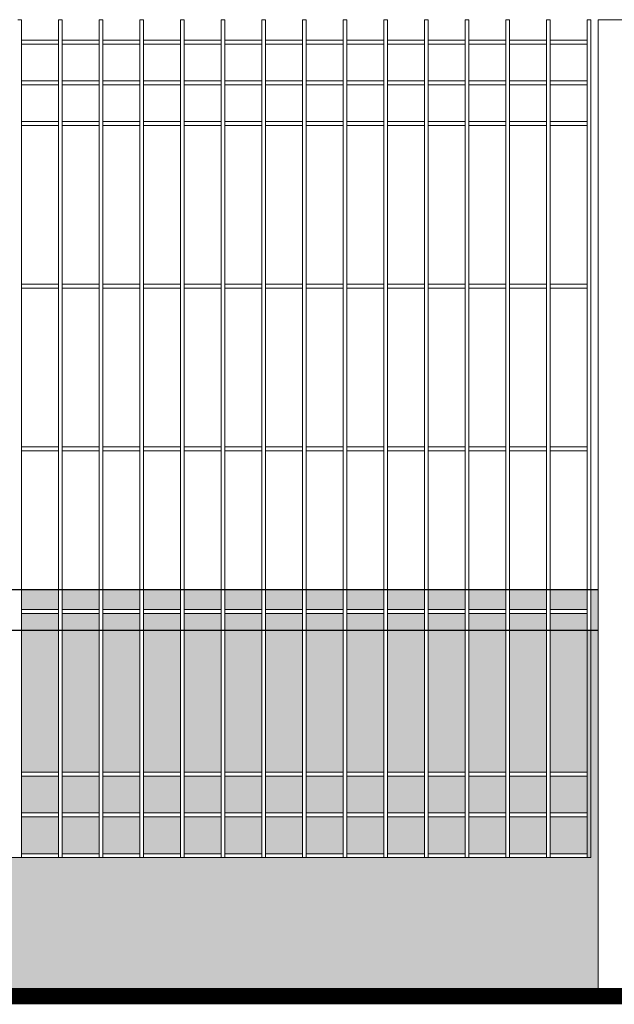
# Model space of a CAD drawing. Header units: millimetres. Extents: x 14041 to 23361, y -6349 to 12956.
# Tile 19 of 106: x 20037 to 20110, y 3119 to 3240. Entities that reach past the tile are written whole.
import ezdxf

# ---------------------------------------------------------------- set-up
doc = ezdxf.new("R2010")
doc.units = ezdxf.units.MM
doc.linetypes.add('KRESKOWA', pattern=[19.05, 12.7, -6.35])
for name, color, linetype, lineweight in [('A-ogrodzenie', 6, 'Continuous', 9), ('A-wypełnienie', 252, 'Continuous', 9), ('E-obrys', 7, 'Continuous', 9)]:
    doc.layers.add(name, color=color, linetype=linetype, lineweight=lineweight)

msp = doc.modelspace()

# ---------------------------------------------------------------- hatches: boundary and pattern name
at = {"layer": 'A-wypełnienie', "lineweight": 15, "ltscale": 2, "transparency": 33554687}
h = msp.add_hatch(color=252, dxfattribs=at)
h.dxf.hatch_style = 1
h.paths.add_polyline_path([(20041.68, 3169.92), (20037.15, 3169.92), (20037.15, 3167.44), (20041.68, 3167.44)])
h = msp.add_hatch(color=252, dxfattribs=at)
h.dxf.hatch_style = 1
h.paths.add_polyline_path([(20046.68, 3169.92), (20042.15, 3169.92), (20042.15, 3167.44), (20046.68, 3167.44)])
h = msp.add_hatch(color=252, dxfattribs=at)
h.dxf.hatch_style = 1
h.paths.add_polyline_path([(20051.68, 3169.92), (20047.15, 3169.92), (20047.15, 3167.44), (20051.68, 3167.44)])
h = msp.add_hatch(color=252, dxfattribs=at)
h.dxf.hatch_style = 1
h.paths.add_polyline_path([(20056.68, 3169.92), (20052.15, 3169.92), (20052.15, 3167.44), (20056.68, 3167.44)])
h = msp.add_hatch(color=252, dxfattribs=at)
h.dxf.hatch_style = 1
h.paths.add_polyline_path([(20061.68, 3169.92), (20057.15, 3169.92), (20057.15, 3167.44), (20061.68, 3167.44)])
h = msp.add_hatch(color=252, dxfattribs=at)
h.dxf.hatch_style = 1
h.paths.add_polyline_path([(20066.68, 3169.92), (20062.15, 3169.92), (20062.15, 3167.44), (20066.68, 3167.44)])
h = msp.add_hatch(color=252, dxfattribs=at)
h.dxf.hatch_style = 1
h.paths.add_polyline_path([(20071.68, 3169.92), (20067.15, 3169.92), (20067.15, 3167.44), (20071.68, 3167.44)])
h = msp.add_hatch(color=252, dxfattribs=at)
h.dxf.hatch_style = 1
h.paths.add_polyline_path([(20076.68, 3169.92), (20072.15, 3169.92), (20072.15, 3167.44), (20076.68, 3167.44)])
h = msp.add_hatch(color=252, dxfattribs=at)
h.dxf.hatch_style = 1
h.paths.add_polyline_path([(20081.68, 3169.92), (20077.15, 3169.92), (20077.15, 3167.44), (20081.68, 3167.44)])
h = msp.add_hatch(color=252, dxfattribs=at)
h.dxf.hatch_style = 1
h.paths.add_polyline_path([(20086.68, 3169.92), (20082.15, 3169.92), (20082.15, 3167.44), (20086.68, 3167.44)])
h = msp.add_hatch(color=252, dxfattribs=at)
h.dxf.hatch_style = 1
h.paths.add_polyline_path([(20091.68, 3169.92), (20087.15, 3169.92), (20087.15, 3167.44), (20091.68, 3167.44)])
h = msp.add_hatch(color=252, dxfattribs=at)
h.dxf.hatch_style = 1
h.paths.add_polyline_path([(20096.68, 3169.92), (20092.15, 3169.92), (20092.15, 3167.44), (20096.68, 3167.44)])
h = msp.add_hatch(color=252, dxfattribs=at)
h.dxf.hatch_style = 1
h.paths.add_polyline_path([(20101.68, 3169.92), (20097.15, 3169.92), (20097.15, 3167.44), (20101.68, 3167.44)])
h = msp.add_hatch(color=252, dxfattribs=at)
h.dxf.hatch_style = 1
h.paths.add_polyline_path([(20106.68, 3169.92), (20102.15, 3169.92), (20102.15, 3167.44), (20106.68, 3167.44)])
h = msp.add_hatch(color=252, dxfattribs=at)
h.dxf.hatch_style = 1
h.paths.add_polyline_path([(20108.04, 3169.92), (20107.15, 3169.92), (20107.15, 3164.92), (20108.04, 3164.92)])
h = msp.add_hatch(color=252, dxfattribs=at)
h.dxf.hatch_style = 1
h.paths.add_polyline_path([(20041.68, 3166.97), (20037.15, 3166.97), (20037.15, 3164.92), (20041.68, 3164.92)])
h = msp.add_hatch(color=252, dxfattribs=at)
h.dxf.hatch_style = 1
h.paths.add_polyline_path([(20046.68, 3166.97), (20042.15, 3166.97), (20042.15, 3164.92), (20046.68, 3164.92)])
h = msp.add_hatch(color=252, dxfattribs=at)
h.dxf.hatch_style = 1
h.paths.add_polyline_path([(20051.68, 3166.97), (20047.15, 3166.97), (20047.15, 3164.92), (20051.68, 3164.92)])
h = msp.add_hatch(color=252, dxfattribs=at)
h.dxf.hatch_style = 1
h.paths.add_polyline_path([(20056.68, 3166.97), (20052.15, 3166.97), (20052.15, 3164.92), (20056.68, 3164.92)])
h = msp.add_hatch(color=252, dxfattribs=at)
h.dxf.hatch_style = 1
h.paths.add_polyline_path([(20061.68, 3166.97), (20057.15, 3166.97), (20057.15, 3164.92), (20061.68, 3164.92)])
h = msp.add_hatch(color=252, dxfattribs=at)
h.dxf.hatch_style = 1
h.paths.add_polyline_path([(20066.68, 3166.97), (20062.15, 3166.97), (20062.15, 3164.92), (20066.68, 3164.92)])
h = msp.add_hatch(color=252, dxfattribs=at)
h.dxf.hatch_style = 1
h.paths.add_polyline_path([(20071.68, 3166.97), (20067.15, 3166.97), (20067.15, 3164.92), (20071.68, 3164.92)])
h = msp.add_hatch(color=252, dxfattribs=at)
h.dxf.hatch_style = 1
h.paths.add_polyline_path([(20076.68, 3166.97), (20072.15, 3166.97), (20072.15, 3164.92), (20076.68, 3164.92)])
h = msp.add_hatch(color=252, dxfattribs=at)
h.dxf.hatch_style = 1
h.paths.add_polyline_path([(20081.68, 3166.97), (20077.15, 3166.97), (20077.15, 3164.92), (20081.68, 3164.92)])
h = msp.add_hatch(color=252, dxfattribs=at)
h.dxf.hatch_style = 1
h.paths.add_polyline_path([(20086.68, 3166.97), (20082.15, 3166.97), (20082.15, 3164.92), (20086.68, 3164.92)])
h = msp.add_hatch(color=252, dxfattribs=at)
h.dxf.hatch_style = 1
h.paths.add_polyline_path([(20091.68, 3166.97), (20087.15, 3166.97), (20087.15, 3164.92), (20091.68, 3164.92)])
h = msp.add_hatch(color=252, dxfattribs=at)
h.dxf.hatch_style = 1
h.paths.add_polyline_path([(20096.68, 3166.97), (20092.15, 3166.97), (20092.15, 3164.92), (20096.68, 3164.92)])
h = msp.add_hatch(color=252, dxfattribs=at)
h.dxf.hatch_style = 1
h.paths.add_polyline_path([(20101.68, 3166.97), (20097.15, 3166.97), (20097.15, 3164.92), (20101.68, 3164.92)])
h = msp.add_hatch(color=252, dxfattribs=at)
h.dxf.hatch_style = 1
h.paths.add_polyline_path([(20106.68, 3166.97), (20102.15, 3166.97), (20102.15, 3164.92), (20106.68, 3164.92)])
h = msp.add_hatch(color=253, dxfattribs=at)
h.dxf.hatch_style = 1
h.paths.add_polyline_path([(19966.68, 3136.97), (19966.68, 3164.92), (19966.04, 3164.92), (19966.04, 3119.97), (20108.04, 3119.97), (20108.04, 3164.92), (20106.68, 3164.92), (20106.68, 3136.97)])
h = msp.add_hatch(color=253, dxfattribs=at)
h.dxf.hatch_style = 1
h.paths.add_polyline_path([(20041.68, 3147.44), (20041.68, 3164.92), (20037.15, 3164.92), (20037.15, 3147.44)])
h.paths.add_polyline_path([(20037.15, 3142.44), (20041.68, 3142.44), (20041.68, 3146.97), (20037.15, 3146.97)])
h.paths.add_polyline_path([(20037.15, 3137.44), (20041.68, 3137.44), (20041.68, 3141.97), (20037.15, 3141.97)])
h = msp.add_hatch(color=253, dxfattribs=at)
h.dxf.hatch_style = 1
h.paths.add_polyline_path([(20046.68, 3147.44), (20046.68, 3164.92), (20042.15, 3164.92), (20042.15, 3147.44)])
h.paths.add_polyline_path([(20042.15, 3142.44), (20046.68, 3142.44), (20046.68, 3146.97), (20042.15, 3146.97)])
h.paths.add_polyline_path([(20042.15, 3137.44), (20046.68, 3137.44), (20046.68, 3141.97), (20042.15, 3141.97)])
h = msp.add_hatch(color=253, dxfattribs=at)
h.dxf.hatch_style = 1
h.paths.add_polyline_path([(20051.68, 3147.44), (20051.68, 3164.92), (20047.15, 3164.92), (20047.15, 3147.44)])
h.paths.add_polyline_path([(20047.15, 3142.44), (20051.68, 3142.44), (20051.68, 3146.97), (20047.15, 3146.97)])
h.paths.add_polyline_path([(20047.15, 3137.44), (20051.68, 3137.44), (20051.68, 3141.97), (20047.15, 3141.97)])
h = msp.add_hatch(color=253, dxfattribs=at)
h.dxf.hatch_style = 1
h.paths.add_polyline_path([(20056.68, 3147.44), (20056.68, 3164.92), (20052.15, 3164.92), (20052.15, 3147.44)])
h.paths.add_polyline_path([(20052.15, 3142.44), (20056.68, 3142.44), (20056.68, 3146.97), (20052.15, 3146.97)])
h.paths.add_polyline_path([(20052.15, 3137.44), (20056.68, 3137.44), (20056.68, 3141.97), (20052.15, 3141.97)])
h = msp.add_hatch(color=253, dxfattribs=at)
h.dxf.hatch_style = 1
h.paths.add_polyline_path([(20061.68, 3147.44), (20061.68, 3164.92), (20057.15, 3164.92), (20057.15, 3147.44)])
h.paths.add_polyline_path([(20057.15, 3142.44), (20061.68, 3142.44), (20061.68, 3146.97), (20057.15, 3146.97)])
h.paths.add_polyline_path([(20057.15, 3137.44), (20061.68, 3137.44), (20061.68, 3141.97), (20057.15, 3141.97)])
h = msp.add_hatch(color=253, dxfattribs=at)
h.dxf.hatch_style = 1
h.paths.add_polyline_path([(20066.68, 3147.44), (20066.68, 3164.92), (20062.15, 3164.92), (20062.15, 3147.44)])
h.paths.add_polyline_path([(20062.15, 3142.44), (20066.68, 3142.44), (20066.68, 3146.97), (20062.15, 3146.97)])
h.paths.add_polyline_path([(20062.15, 3137.44), (20066.68, 3137.44), (20066.68, 3141.97), (20062.15, 3141.97)])
h = msp.add_hatch(color=253, dxfattribs=at)
h.dxf.hatch_style = 1
h.paths.add_polyline_path([(20071.68, 3147.44), (20071.68, 3164.92), (20067.15, 3164.92), (20067.15, 3147.44)])
h.paths.add_polyline_path([(20067.15, 3142.44), (20071.68, 3142.44), (20071.68, 3146.97), (20067.15, 3146.97)])
h.paths.add_polyline_path([(20067.15, 3137.44), (20071.68, 3137.44), (20071.68, 3141.97), (20067.15, 3141.97)])
h = msp.add_hatch(color=253, dxfattribs=at)
h.dxf.hatch_style = 1
h.paths.add_polyline_path([(20076.68, 3147.44), (20076.68, 3164.92), (20072.15, 3164.92), (20072.15, 3147.44)])
h.paths.add_polyline_path([(20072.15, 3142.44), (20076.68, 3142.44), (20076.68, 3146.97), (20072.15, 3146.97)])
h.paths.add_polyline_path([(20072.15, 3137.44), (20076.68, 3137.44), (20076.68, 3141.97), (20072.15, 3141.97)])
h = msp.add_hatch(color=253, dxfattribs=at)
h.dxf.hatch_style = 1
h.paths.add_polyline_path([(20081.68, 3147.44), (20081.68, 3164.92), (20077.15, 3164.92), (20077.15, 3147.44)])
h.paths.add_polyline_path([(20077.15, 3142.44), (20081.68, 3142.44), (20081.68, 3146.97), (20077.15, 3146.97)])
h.paths.add_polyline_path([(20077.15, 3137.44), (20081.68, 3137.44), (20081.68, 3141.97), (20077.15, 3141.97)])
h = msp.add_hatch(color=253, dxfattribs=at)
h.dxf.hatch_style = 1
h.paths.add_polyline_path([(20086.68, 3147.44), (20086.68, 3164.92), (20082.15, 3164.92), (20082.15, 3147.44)])
h.paths.add_polyline_path([(20082.15, 3142.44), (20086.68, 3142.44), (20086.68, 3146.97), (20082.15, 3146.97)])
h.paths.add_polyline_path([(20082.15, 3137.44), (20086.68, 3137.44), (20086.68, 3141.97), (20082.15, 3141.97)])
h = msp.add_hatch(color=253, dxfattribs=at)
h.dxf.hatch_style = 1
h.paths.add_polyline_path([(20091.68, 3147.44), (20091.68, 3164.92), (20087.15, 3164.92), (20087.15, 3147.44)])
h.paths.add_polyline_path([(20087.15, 3142.44), (20091.68, 3142.44), (20091.68, 3146.97), (20087.15, 3146.97)])
h.paths.add_polyline_path([(20087.15, 3137.44), (20091.68, 3137.44), (20091.68, 3141.97), (20087.15, 3141.97)])
h = msp.add_hatch(color=253, dxfattribs=at)
h.dxf.hatch_style = 1
h.paths.add_polyline_path([(20096.68, 3147.44), (20096.68, 3164.92), (20092.15, 3164.92), (20092.15, 3147.44)])
h.paths.add_polyline_path([(20092.15, 3142.44), (20096.68, 3142.44), (20096.68, 3146.97), (20092.15, 3146.97)])
h.paths.add_polyline_path([(20092.15, 3137.44), (20096.68, 3137.44), (20096.68, 3141.97), (20092.15, 3141.97)])
h = msp.add_hatch(color=253, dxfattribs=at)
h.dxf.hatch_style = 1
h.paths.add_polyline_path([(20101.68, 3147.44), (20101.68, 3164.92), (20097.15, 3164.92), (20097.15, 3147.44)])
h.paths.add_polyline_path([(20097.15, 3142.44), (20101.68, 3142.44), (20101.68, 3146.97), (20097.15, 3146.97)])
h.paths.add_polyline_path([(20097.15, 3137.44), (20101.68, 3137.44), (20101.68, 3141.97), (20097.15, 3141.97)])
h = msp.add_hatch(color=253, dxfattribs=at)
h.dxf.hatch_style = 1
h.paths.add_polyline_path([(20106.68, 3147.44), (20106.68, 3164.92), (20102.15, 3164.92), (20102.15, 3147.44)])
h.paths.add_polyline_path([(20102.15, 3142.44), (20106.68, 3142.44), (20106.68, 3146.97), (20102.15, 3146.97)])
h.paths.add_polyline_path([(20102.15, 3137.44), (20106.68, 3137.44), (20106.68, 3141.97), (20102.15, 3141.97)])

# ---------------------------------------------------------------- linework, layer by layer
at = {"layer": 'A-ogrodzenie', "color": 96, "true_color": 0x036808}
for p, q in [((20036.68, 3239.97), (20037.15, 3239.97)), ((20037.15, 3136.97), (20037.15, 3239.97)), ((20041.68, 3136.97), (20041.68, 3239.97)), ((20041.68, 3239.97), (20042.15, 3239.97)), ((20042.15, 3136.97), (20042.15, 3239.97)), ((20046.68, 3136.97), (20046.68, 3239.97)), ((20046.68, 3239.97), (20047.15, 3239.97)), ((20047.15, 3136.97), (20047.15, 3239.97)), ((20051.68, 3136.97), (20051.68, 3239.97)), ((20051.68, 3239.97), (20052.15, 3239.97)), ((20052.15, 3136.97), (20052.15, 3239.97)), ((20056.68, 3136.97), (20056.68, 3239.97)), ((20056.68, 3239.97), (20057.15, 3239.97)), ((20057.15, 3136.97), (20057.15, 3239.97)), ((20061.68, 3136.97), (20061.68, 3239.97)), ((20061.68, 3239.97), (20062.15, 3239.97)), ((20062.15, 3136.97), (20062.15, 3239.97)), ((20066.68, 3136.97), (20066.68, 3239.97)), ((20066.68, 3239.97), (20067.15, 3239.97)), ((20067.15, 3136.97), (20067.15, 3239.97)), ((20071.68, 3136.97), (20071.68, 3239.97)), ((20071.68, 3239.97), (20072.15, 3239.97)), ((20072.15, 3136.97), (20072.15, 3239.97)), ((20076.68, 3136.97), (20076.68, 3239.97)), ((20076.68, 3239.97), (20077.15, 3239.97)), ((20077.15, 3136.97), (20077.15, 3239.97)), ((20081.68, 3136.97), (20081.68, 3239.97)), ((20081.68, 3239.97), (20082.15, 3239.97)), ((20082.15, 3136.97), (20082.15, 3239.97)), ((20086.68, 3136.97), (20086.68, 3239.97)), ((20086.68, 3239.97), (20087.15, 3239.97)), ((20087.15, 3136.97), (20087.15, 3239.97)), ((20091.68, 3136.97), (20091.68, 3239.97)), ((20091.68, 3239.97), (20092.15, 3239.97)), ((20092.15, 3136.97), (20092.15, 3239.97)), ((20096.68, 3136.97), (20096.68, 3239.97)), ((20096.68, 3239.97), (20097.15, 3239.97)), ((20097.15, 3136.97), (20097.15, 3239.97)), ((20101.68, 3136.97), (20101.68, 3239.97)), ((20101.68, 3239.97), (20102.15, 3239.97)), ((20102.15, 3136.97), (20102.15, 3239.97)), ((20106.68, 3136.97), (20106.68, 3239.97)), ((20106.68, 3239.97), (20107.15, 3239.97)), ((20107.15, 3136.97), (20107.15, 3239.97)), ((20108.04, 3239.97), (20108.04, 3119.92)), ((20112.04, 3239.97), (20108.04, 3239.97)), ((20037.15, 3237.44), (20041.68, 3237.44)), ((20037.15, 3236.97), (20041.68, 3236.97)), ((20042.15, 3237.44), (20046.68, 3237.44)), ((20042.15, 3236.97), (20046.68, 3236.97)), ((20047.15, 3237.44), (20051.68, 3237.44)), ((20047.15, 3236.97), (20051.68, 3236.97)), ((20052.15, 3237.44), (20056.68, 3237.44)), ((20052.15, 3236.97), (20056.68, 3236.97)), ((20057.15, 3237.44), (20061.68, 3237.44)), ((20057.15, 3236.97), (20061.68, 3236.97)), ((20062.15, 3237.44), (20066.68, 3237.44)), ((20062.15, 3236.97), (20066.68, 3236.97)), ((20067.15, 3237.44), (20071.68, 3237.44)), ((20067.15, 3236.97), (20071.68, 3236.97)), ((20072.15, 3237.44), (20076.68, 3237.44)), ((20072.15, 3236.97), (20076.68, 3236.97)), ((20077.15, 3237.44), (20081.68, 3237.44)), ((20077.15, 3236.97), (20081.68, 3236.97)), ((20082.15, 3237.44), (20086.68, 3237.44)), ((20082.15, 3236.97), (20086.68, 3236.97)), ((20087.15, 3237.44), (20091.68, 3237.44)), ((20087.15, 3236.97), (20091.68, 3236.97)), ((20092.15, 3237.44), (20096.68, 3237.44)), ((20092.15, 3236.97), (20096.68, 3236.97)), ((20097.15, 3237.44), (20101.68, 3237.44)), ((20097.15, 3236.97), (20101.68, 3236.97)), ((20102.15, 3237.44), (20106.68, 3237.44)), ((20102.15, 3236.97), (20106.68, 3236.97)), ((20037.15, 3232.44), (20041.68, 3232.44)), ((20042.15, 3232.44), (20046.68, 3232.44)), ((20047.15, 3232.44), (20051.68, 3232.44)), ((20052.15, 3232.44), (20056.68, 3232.44)), ((20057.15, 3232.44), (20061.68, 3232.44)), ((20062.15, 3232.44), (20066.68, 3232.44)), ((20067.15, 3232.44), (20071.68, 3232.44)), ((20072.15, 3232.44), (20076.68, 3232.44)), ((20077.15, 3232.44), (20081.68, 3232.44)), ((20082.15, 3232.44), (20086.68, 3232.44)), ((20087.15, 3232.44), (20091.68, 3232.44)), ((20092.15, 3232.44), (20096.68, 3232.44)), ((20097.15, 3232.44), (20101.68, 3232.44)), ((20102.15, 3232.44), (20106.68, 3232.44)), ((20037.15, 3231.97), (20041.68, 3231.97)), ((20042.15, 3231.97), (20046.68, 3231.97)), ((20047.15, 3231.97), (20051.68, 3231.97)), ((20052.15, 3231.97), (20056.68, 3231.97)), ((20057.15, 3231.97), (20061.68, 3231.97)), ((20062.15, 3231.97), (20066.68, 3231.97)), ((20067.15, 3231.97), (20071.68, 3231.97)), ((20072.15, 3231.97), (20076.68, 3231.97)), ((20077.15, 3231.97), (20081.68, 3231.97)), ((20082.15, 3231.97), (20086.68, 3231.97)), ((20087.15, 3231.97), (20091.68, 3231.97)), ((20092.15, 3231.97), (20096.68, 3231.97)), ((20097.15, 3231.97), (20101.68, 3231.97)), ((20102.15, 3231.97), (20106.68, 3231.97)), ((20037.15, 3227.44), (20041.68, 3227.44)), ((20042.15, 3227.44), (20046.68, 3227.44)), ((20047.15, 3227.44), (20051.68, 3227.44)), ((20052.15, 3227.44), (20056.68, 3227.44)), ((20057.15, 3227.44), (20061.68, 3227.44)), ((20062.15, 3227.44), (20066.68, 3227.44)), ((20067.15, 3227.44), (20071.68, 3227.44)), ((20072.15, 3227.44), (20076.68, 3227.44)), ((20077.15, 3227.44), (20081.68, 3227.44)), ((20082.15, 3227.44), (20086.68, 3227.44)), ((20087.15, 3227.44), (20091.68, 3227.44)), ((20092.15, 3227.44), (20096.68, 3227.44)), ((20097.15, 3227.44), (20101.68, 3227.44)), ((20102.15, 3227.44), (20106.68, 3227.44)), ((20037.15, 3226.97), (20041.68, 3226.97)), ((20042.15, 3226.97), (20046.68, 3226.97)), ((20047.15, 3226.97), (20051.68, 3226.97)), ((20052.15, 3226.97), (20056.68, 3226.97)), ((20057.15, 3226.97), (20061.68, 3226.97)), ((20062.15, 3226.97), (20066.68, 3226.97)), ((20067.15, 3226.97), (20071.68, 3226.97)), ((20072.15, 3226.97), (20076.68, 3226.97)), ((20077.15, 3226.97), (20081.68, 3226.97)), ((20082.15, 3226.97), (20086.68, 3226.97)), ((20087.15, 3226.97), (20091.68, 3226.97)), ((20092.15, 3226.97), (20096.68, 3226.97)), ((20097.15, 3226.97), (20101.68, 3226.97)), ((20102.15, 3226.97), (20106.68, 3226.97)), ((20037.15, 3207.44), (20041.68, 3207.44)), ((20037.15, 3206.97), (20041.68, 3206.97)), ((20042.15, 3207.44), (20046.68, 3207.44)), ((20042.15, 3206.97), (20046.68, 3206.97)), ((20047.15, 3207.44), (20051.68, 3207.44)), ((20047.15, 3206.97), (20051.68, 3206.97)), ((20052.15, 3207.44), (20056.68, 3207.44)), ((20052.15, 3206.97), (20056.68, 3206.97)), ((20057.15, 3207.44), (20061.68, 3207.44)), ((20057.15, 3206.97), (20061.68, 3206.97)), ((20062.15, 3207.44), (20066.68, 3207.44)), ((20062.15, 3206.97), (20066.68, 3206.97)), ((20067.15, 3207.44), (20071.68, 3207.44)), ((20067.15, 3206.97), (20071.68, 3206.97)), ((20072.15, 3207.44), (20076.68, 3207.44)), ((20072.15, 3206.97), (20076.68, 3206.97)), ((20077.15, 3207.44), (20081.68, 3207.44)), ((20077.15, 3206.97), (20081.68, 3206.97)), ((20082.15, 3207.44), (20086.68, 3207.44)), ((20082.15, 3206.97), (20086.68, 3206.97)), ((20087.15, 3207.44), (20091.68, 3207.44)), ((20087.15, 3206.97), (20091.68, 3206.97)), ((20092.15, 3207.44), (20096.68, 3207.44)), ((20092.15, 3206.97), (20096.68, 3206.97)), ((20097.15, 3207.44), (20101.68, 3207.44)), ((20097.15, 3206.97), (20101.68, 3206.97)), ((20102.15, 3207.44), (20106.68, 3207.44)), ((20102.15, 3206.97), (20106.68, 3206.97)), ((20037.15, 3187.44), (20041.68, 3187.44)), ((20042.15, 3187.44), (20046.68, 3187.44)), ((20047.15, 3187.44), (20051.68, 3187.44)), ((20052.15, 3187.44), (20056.68, 3187.44)), ((20057.15, 3187.44), (20061.68, 3187.44)), ((20062.15, 3187.44), (20066.68, 3187.44)), ((20067.15, 3187.44), (20071.68, 3187.44)), ((20072.15, 3187.44), (20076.68, 3187.44)), ((20077.15, 3187.44), (20081.68, 3187.44)), ((20082.15, 3187.44), (20086.68, 3187.44)), ((20087.15, 3187.44), (20091.68, 3187.44)), ((20092.15, 3187.44), (20096.68, 3187.44)), ((20097.15, 3187.44), (20101.68, 3187.44)), ((20102.15, 3187.44), (20106.68, 3187.44)), ((20037.15, 3186.97), (20041.68, 3186.97)), ((20042.15, 3186.97), (20046.68, 3186.97)), ((20047.15, 3186.97), (20051.68, 3186.97)), ((20052.15, 3186.97), (20056.68, 3186.97)), ((20057.15, 3186.97), (20061.68, 3186.97)), ((20062.15, 3186.97), (20066.68, 3186.97)), ((20067.15, 3186.97), (20071.68, 3186.97)), ((20072.15, 3186.97), (20076.68, 3186.97)), ((20077.15, 3186.97), (20081.68, 3186.97)), ((20082.15, 3186.97), (20086.68, 3186.97)), ((20087.15, 3186.97), (20091.68, 3186.97)), ((20092.15, 3186.97), (20096.68, 3186.97)), ((20097.15, 3186.97), (20101.68, 3186.97)), ((20102.15, 3186.97), (20106.68, 3186.97)), ((20037.15, 3167.44), (20041.68, 3167.44)), ((20037.15, 3166.97), (20041.68, 3166.97)), ((20042.15, 3167.44), (20046.68, 3167.44)), ((20042.15, 3166.97), (20046.68, 3166.97)), ((20047.15, 3167.44), (20051.68, 3167.44)), ((20047.15, 3166.97), (20051.68, 3166.97)), ((20052.15, 3167.44), (20056.68, 3167.44)), ((20052.15, 3166.97), (20056.68, 3166.97)), ((20057.15, 3167.44), (20061.68, 3167.44)), ((20057.15, 3166.97), (20061.68, 3166.97)), ((20062.15, 3167.44), (20066.68, 3167.44)), ((20062.15, 3166.97), (20066.68, 3166.97)), ((20067.15, 3167.44), (20071.68, 3167.44)), ((20067.15, 3166.97), (20071.68, 3166.97)), ((20072.15, 3167.44), (20076.68, 3167.44)), ((20072.15, 3166.97), (20076.68, 3166.97)), ((20077.15, 3167.44), (20081.68, 3167.44)), ((20077.15, 3166.97), (20081.68, 3166.97)), ((20082.15, 3167.44), (20086.68, 3167.44)), ((20082.15, 3166.97), (20086.68, 3166.97)), ((20087.15, 3167.44), (20091.68, 3167.44)), ((20087.15, 3166.97), (20091.68, 3166.97)), ((20092.15, 3167.44), (20096.68, 3167.44)), ((20092.15, 3166.97), (20096.68, 3166.97)), ((20097.15, 3167.44), (20101.68, 3167.44)), ((20097.15, 3166.97), (20101.68, 3166.97)), ((20102.15, 3167.44), (20106.68, 3167.44)), ((20102.15, 3166.97), (20106.68, 3166.97)), ((20037.15, 3147.44), (20041.68, 3147.44)), ((20042.15, 3147.44), (20046.68, 3147.44)), ((20047.15, 3147.44), (20051.68, 3147.44)), ((20052.15, 3147.44), (20056.68, 3147.44)), ((20057.15, 3147.44), (20061.68, 3147.44)), ((20062.15, 3147.44), (20066.68, 3147.44)), ((20067.15, 3147.44), (20071.68, 3147.44)), ((20072.15, 3147.44), (20076.68, 3147.44)), ((20077.15, 3147.44), (20081.68, 3147.44)), ((20082.15, 3147.44), (20086.68, 3147.44)), ((20087.15, 3147.44), (20091.68, 3147.44)), ((20092.15, 3147.44), (20096.68, 3147.44)), ((20097.15, 3147.44), (20101.68, 3147.44)), ((20102.15, 3147.44), (20106.68, 3147.44)), ((20037.15, 3146.97), (20041.68, 3146.97)), ((20042.15, 3146.97), (20046.68, 3146.97)), ((20047.15, 3146.97), (20051.68, 3146.97)), ((20052.15, 3146.97), (20056.68, 3146.97)), ((20057.15, 3146.97), (20061.68, 3146.97)), ((20062.15, 3146.97), (20066.68, 3146.97)), ((20067.15, 3146.97), (20071.68, 3146.97)), ((20072.15, 3146.97), (20076.68, 3146.97)), ((20077.15, 3146.97), (20081.68, 3146.97)), ((20082.15, 3146.97), (20086.68, 3146.97)), ((20087.15, 3146.97), (20091.68, 3146.97)), ((20092.15, 3146.97), (20096.68, 3146.97)), ((20097.15, 3146.97), (20101.68, 3146.97)), ((20102.15, 3146.97), (20106.68, 3146.97)), ((20037.15, 3142.44), (20041.68, 3142.44)), ((20037.15, 3141.97), (20041.68, 3141.97)), ((20042.15, 3142.44), (20046.68, 3142.44)), ((20042.15, 3141.97), (20046.68, 3141.97)), ((20047.15, 3142.44), (20051.68, 3142.44)), ((20047.15, 3141.97), (20051.68, 3141.97)), ((20052.15, 3142.44), (20056.68, 3142.44)), ((20052.15, 3141.97), (20056.68, 3141.97)), ((20057.15, 3142.44), (20061.68, 3142.44)), ((20057.15, 3141.97), (20061.68, 3141.97)), ((20062.15, 3142.44), (20066.68, 3142.44)), ((20062.15, 3141.97), (20066.68, 3141.97)), ((20067.15, 3142.44), (20071.68, 3142.44)), ((20067.15, 3141.97), (20071.68, 3141.97)), ((20072.15, 3142.44), (20076.68, 3142.44)), ((20072.15, 3141.97), (20076.68, 3141.97)), ((20077.15, 3142.44), (20081.68, 3142.44)), ((20077.15, 3141.97), (20081.68, 3141.97)), ((20082.15, 3142.44), (20086.68, 3142.44)), ((20082.15, 3141.97), (20086.68, 3141.97)), ((20087.15, 3142.44), (20091.68, 3142.44)), ((20087.15, 3141.97), (20091.68, 3141.97)), ((20092.15, 3142.44), (20096.68, 3142.44)), ((20092.15, 3141.97), (20096.68, 3141.97)), ((20097.15, 3142.44), (20101.68, 3142.44)), ((20097.15, 3141.97), (20101.68, 3141.97)), ((20102.15, 3142.44), (20106.68, 3142.44)), ((20102.15, 3141.97), (20106.68, 3141.97)), ((19966.53, 3136.97), (20107.15, 3136.97)), ((20037.15, 3137.44), (20041.68, 3137.44)), ((20037.15, 3136.97), (20041.68, 3136.97)), ((20042.15, 3137.44), (20046.68, 3137.44)), ((20042.15, 3136.97), (20046.68, 3136.97)), ((20047.15, 3137.44), (20051.68, 3137.44)), ((20047.15, 3136.97), (20051.68, 3136.97)), ((20052.15, 3137.44), (20056.68, 3137.44)), ((20052.15, 3136.97), (20056.68, 3136.97)), ((20057.15, 3137.44), (20061.68, 3137.44)), ((20057.15, 3136.97), (20061.68, 3136.97)), ((20062.15, 3137.44), (20066.68, 3137.44)), ((20062.15, 3136.97), (20066.68, 3136.97)), ((20067.15, 3137.44), (20071.68, 3137.44)), ((20067.15, 3136.97), (20071.68, 3136.97)), ((20072.15, 3137.44), (20076.68, 3137.44)), ((20072.15, 3136.97), (20076.68, 3136.97)), ((20077.15, 3137.44), (20081.68, 3137.44)), ((20077.15, 3136.97), (20081.68, 3136.97)), ((20082.15, 3137.44), (20086.68, 3137.44)), ((20082.15, 3136.97), (20086.68, 3136.97)), ((20087.15, 3137.44), (20091.68, 3137.44)), ((20087.15, 3136.97), (20091.68, 3136.97)), ((20092.15, 3137.44), (20096.68, 3137.44)), ((20092.15, 3136.97), (20096.68, 3136.97)), ((20097.15, 3137.44), (20101.68, 3137.44)), ((20097.15, 3136.97), (20101.68, 3136.97)), ((20102.15, 3137.44), (20106.68, 3137.44))]:
    msp.add_line(p, q, dxfattribs=at)
at = {"layer": 'E-obrys', "lineweight": 30}
for p, q in [((19966.04, 3169.92), (20108.04, 3169.92)), ((19966.04, 3164.92), (20108.04, 3164.92))]:
    msp.add_line(p, q, dxfattribs=at)
at = {"layer": 'E-obrys', "linetype": 'KRESKOWA', "ltscale": 2}
for p, q in [((22073.04, 3119.97), (19953.04, 3119.97)), ((19953.04, 3119.97), (22073.04, 3119.97))]:
    msp.add_line(p, q, dxfattribs=at)
at = {"layer": 'E-obrys', "const_width": 2}
msp.add_lwpolyline([(22366.64, 3119.97), (19536.21, 3119.92)], dxfattribs=at)

doc.saveas('drawing.dxf')
